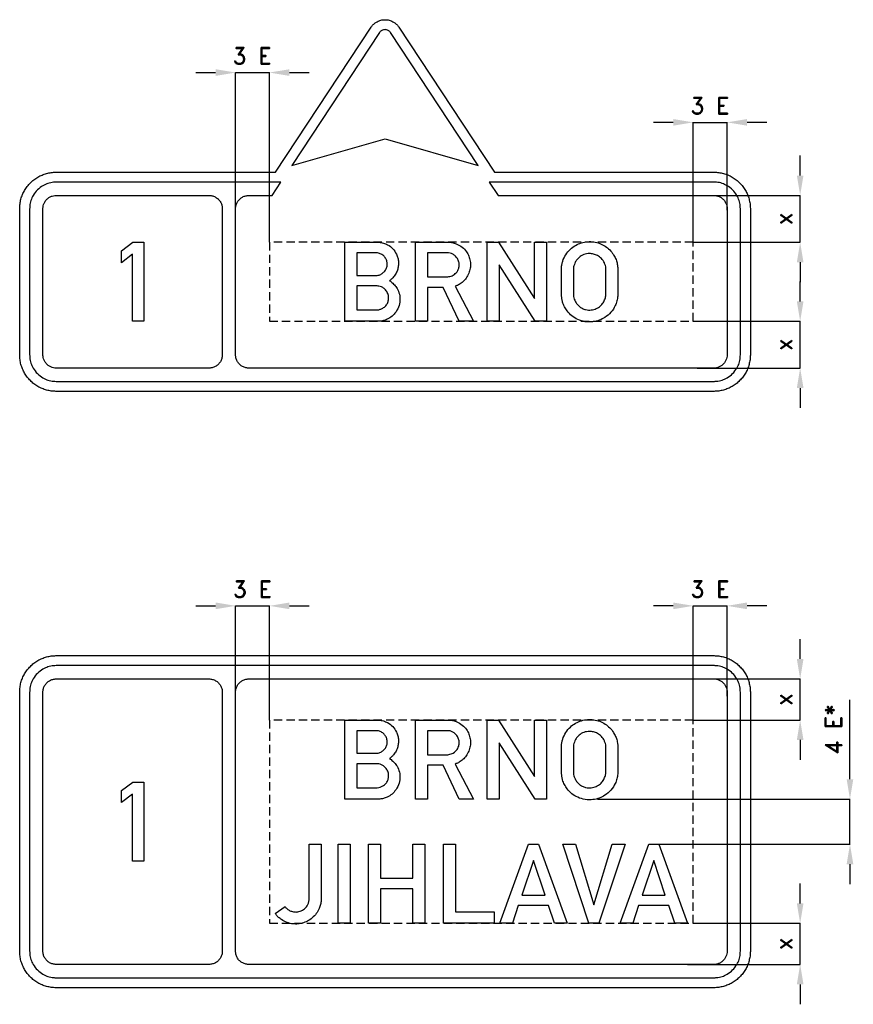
# Model space of a CAD drawing. Header units: millimetres. Extents: x 0 to 4466, y -194 to 1478.
# Tile 1 of 2: x 0 to 1255, y -5 to 1478. Entities that reach past the tile are written whole.
import ezdxf

# ---------------------------------------------------------------- set-up
doc = ezdxf.new("R2010")
doc.units = ezdxf.units.MM
doc.header["$LTSCALE"] = 5
doc.linetypes.add('ČÁRKOVANÁX2', pattern=[1.5, 1, -0.5])
doc.layers.add('Kóty', color=2, linetype='Continuous')
doc.layers.add('Značka', color=7, linetype='Continuous')
doc.styles.get("Standard").update_dxf_attribs({"font": 'romand.shx', "height": 37.5})

msp = doc.modelspace()

# ---------------------------------------------------------------- linework, layer by layer
at = {"layer": 'Kóty'}
for p, q in [((265, 1398), (295, 1398)), ((325, 1193.1), (325, 1398.2)), ((376, 1142.6), (376, 1398.2)), ((406, 1398), (436, 1398)), ((984, 1323), (954, 1323)), ((1014, 1142.6), (1014, 1323.2)), ((1014, 1323), (1065, 1323)), ((1065, 1190.8), (1065, 1323.2)), ((1125, 1323), (1095, 1323)), ((1175, 1243), (1175, 1273)), ((1017.5, 1213), (1175.2, 1213)), ((1014.1, 1142.5), (1175.2, 1142.5)), ((1175, 1112.5), (1175, 1082.5)), ((1175, 1053.5), (1175, 1083.5)), ((1014.1, 1023.5), (1175.2, 1023.5)), ((1019.9, 953), (1175.2, 953)), ((1175, 923), (1175, 893)), ((265, 595), (295, 595)), ((325, 465.1), (325, 595.2)), ((376, 423.1), (376, 595.2)), ((406, 595), (436, 595)), ((984, 595), (954, 595)), ((1014, 423.1), (1014, 595.2)), ((1065, 458.9), (1065, 595.2)), ((1125, 595), (1095, 595)), ((1175, 515), (1175, 545)), ((1045.1, 485), (1175.2, 485)), ((1250, 334), (1250, 453.3)), ((1014.1, 423), (1175.2, 423)), ((1175, 393), (1175, 363)), ((869.7, 304), (1250.2, 304)), ((962.1, 236), (1250.2, 236)), ((1250, 206), (1250, 176)), ((1175, 147), (1175, 177)), ((1014.1, 117), (1175.2, 117)), ((1005.2, 55), (1175.2, 55)), ((1175, 25), (1175, -5))]:
    msp.add_line(p, q, dxfattribs=at)
for points in [[(325, 1398), (376, 1398)], [(1175, 1142.5), (1175, 1213)], [(1175, 953), (1175, 1023.5)], [(325, 595), (376, 595)], [(1014, 595), (1065, 595)], [(1175, 423.1), (1175, 485)], [(1250, 236), (1250, 304)], [(1175, 55), (1175, 117)]]:
    msp.add_lwpolyline(points, dxfattribs=at)
for points in [[(295, 1403), (295, 1393), (325, 1398)], [(406, 1403), (406, 1393), (376, 1398)], [(984, 1328), (984, 1318), (1014, 1323)], [(1095, 1328), (1095, 1318), (1065, 1323)], [(1170, 1243), (1180, 1243), (1175, 1213)], [(1170, 1112.5), (1180, 1112.5), (1175, 1142.5)], [(1170, 1053.5), (1180, 1053.5), (1175, 1023.5)], [(1170, 923), (1180, 923), (1175, 953)], [(295, 600), (295, 590), (325, 595)], [(406, 600), (406, 590), (376, 595)], [(984, 600), (984, 590), (1014, 595)], [(1095, 600), (1095, 590), (1065, 595)], [(1170, 515), (1180, 515), (1175, 485)], [(1170, 393), (1180, 393), (1175, 423)], [(1245, 334), (1255, 334), (1250, 304)], [(1245, 206), (1255, 206), (1250, 236)], [(1170, 147), (1180, 147), (1175, 117)], [(1170, 25), (1180, 25), (1175, 55)]]:
    msp.add_solid(points, dxfattribs=at)
at = {"layer": 'Značka', "color": 3}
for points in [[(715, 1248), (1045, 1248), (1045.2, 1248), (1045.4, 1248, -0.032178), (1052.5, 1247.5, -0.035442), (1059.5, 1246.1, -0.036278), (1066.3, 1243.8, -0.034421), (1072.6, 1240.6, -0.033711), (1078.5, 1236.6, -0.034072), (1083.9, 1231.9, -0.034199), (1088.6, 1226.6, -0.034236), (1092.6, 1220.6, -0.03403), (1095.8, 1214.3, -0.033398), (1098, 1207.5, -0.034106), (1099.5, 1200.5, -0.036743), (1100, 1193.4), (1100, 1193.2), (1100, 1193), (1100, 973), (1100, 972.8), (1100, 972.6, -0.032171), (1099.5, 965.5, -0.035429), (1098, 958.5, -0.03628), (1095.8, 951.7, -0.034417), (1092.6, 945.4, -0.03373), (1088.6, 939.4, -0.034083), (1083.9, 934.1, -0.034206), (1078.5, 929.4, -0.034234), (1072.6, 925.4, -0.034038), (1066.3, 922.3, -0.033409), (1059.5, 919.9, -0.034122), (1052.5, 918.5, -0.036743), (1045.4, 918), (1045.2, 918), (1045, 918), (55, 918), (54.8, 918), (54.6, 918, -0.032188), (47.5, 918.5, -0.035446), (40.5, 919.9, -0.036274), (33.7, 922.2, -0.034416), (27.4, 925.4, -0.033727), (21.4, 929.4, -0.034092), (16.1, 934.1, -0.034208), (11.4, 939.4, -0.03423), (7.4, 945.4, -0.034041), (4.3, 951.7, -0.033411), (1.9, 958.5, -0.034128), (0.5, 965.5, -0.036746), (0, 972.6), (0, 972.8), (0, 973), (0, 1193), (0, 1193.2), (0, 1193.4, -0.03218), (0.5, 1200.5, -0.035443), (1.9, 1207.5, -0.036268), (4.2, 1214.3, -0.034421), (7.4, 1220.6, -0.033721), (11.4, 1226.6, -0.034083), (16.1, 1231.9, -0.034213), (21.4, 1236.6, -0.034228), (27.4, 1240.6, -0.034042), (33.7, 1243.7, -0.033412), (40.5, 1246.1, -0.034125), (47.5, 1247.5, -0.036735), (54.6, 1248), (54.8, 1248), (55, 1248), (385, 1248), (385, 1248), (529.1, 1466.4), (529.8, 1467.4), (530.6, 1468.4, -0.052439), (534, 1471.9, -0.052761), (538.2, 1474.6, -0.065666), (543.9, 1476.9, -0.065821), (550, 1477.6, -0.065457), (556.1, 1476.9, -0.063809), (561.8, 1474.6, -0.052739), (566, 1471.9, -0.057731), (569.4, 1468.4), (570.2, 1467.4), (570.9, 1466.4), (715, 1248)], [(550, 1298), (690.4, 1258), (558.3, 1458.1), (558.1, 1458.5), (557.8, 1458.9, 0.052799), (556.4, 1460.3, 0.052771), (554.7, 1461.4, 0.065575), (552.4, 1462.3, 0.065728), (550, 1462.6, 0.065534), (547.6, 1462.3, 0.063903), (545.3, 1461.4, 0.052829), (543.6, 1460.3, 0.057904), (542.2, 1458.9), (541.9, 1458.5), (541.7, 1458.1), (409.6, 1258), (550, 1298)], [(325, 973), (325, 1193), (325, 1193.3), (325, 1193.5, -0.033758), (325.2, 1196.1, -0.035655), (325.8, 1198.7, -0.036087), (326.7, 1201.1, -0.034687), (327.9, 1203.5, -0.034139), (329.4, 1205.6, -0.034434), (331.2, 1207.5, -0.034551), (333.2, 1209.2, -0.034518), (335.5, 1210.6, -0.034389), (337.8, 1211.7, -0.03417), (340.3, 1212.4, -0.02818), (342.4, 1212.8, -0.029338), (344.5, 1213), (344.8, 1213), (345, 1213), (351, 1213), (379.9, 1213), (393.1, 1233), (55, 1233), (52.9, 1232.9), (50.8, 1232.8, 0.055738), (42.6, 1231.1, 0.056128), (35, 1227.6, 0.069646), (26.7, 1221.3, 0.068387), (20.4, 1213, 0.056471), (16.8, 1205.4, 0.061158), (15.2, 1197.2, 0.012199), (15.1, 1195.1, 0.004069), (15, 1193), (15, 973, 0.003582), (15.1, 970.9, 0.010737), (15.2, 968.8, 0.055762), (16.9, 960.6, 0.05617), (20.4, 953, 0.069688), (26.7, 944.7, 0.068347), (35, 938.4, 0.056431), (42.6, 934.8, 0.061184), (50.8, 933.2), (52.9, 933.1), (55, 933), (1045, 933, 0.003593), (1047.1, 933.1, 0.010767), (1049.2, 933.2, 0.055763), (1057.4, 934.9, 0.05619), (1065, 938.4, 0.069707), (1073.3, 944.7, 0.068354), (1079.6, 953, 0.056412), (1083.2, 960.6, 0.061072), (1084.8, 968.8), (1084.9, 970.9), (1085, 973), (1085, 1193), (1084.9, 1195.1, 0.010686), (1084.8, 1197.2, 0.055671), (1083.1, 1205.4, 0.056196), (1079.6, 1213, 0.069716), (1073.3, 1221.3, 0.068332), (1065, 1227.6, 0.056419), (1057.4, 1231.2, 0.061152), (1049.2, 1232.8, 0.012254), (1047.1, 1232.9, 0.004085), (1045, 1233), (706.9, 1233), (720.1, 1213), (1045, 1213, -0.003568), (1046, 1213, -0.010681), (1047.1, 1212.9, -0.055612), (1051.2, 1212.1, -0.056257), (1055, 1210.3, -0.069792), (1059.2, 1207.2, -0.0682), (1062.3, 1203, -0.056331), (1064.1, 1199.2, -0.061179), (1064.9, 1195.1), (1065, 1194), (1065, 1193), (1065, 973), (1065, 972), (1064.9, 970.9, -0.055731), (1064, 966.8, -0.056093), (1062.3, 963, -0.069549), (1059.2, 958.8, -0.068437), (1055, 955.7, -0.056492), (1051.2, 953.9, -0.06103), (1047.1, 953.1, -0.012144), (1046, 953, -0.004088), (1045, 953), (345, 953), (344.7, 953), (344.5, 953, -0.033859), (341.9, 953.2, -0.035517), (339.3, 953.8, -0.035896), (336.9, 954.7, -0.034736), (334.5, 955.9, -0.034266), (332.4, 957.4, -0.034431), (330.5, 959.2, -0.034547), (328.8, 961.2, -0.034581), (327.4, 963.5, -0.034353), (326.3, 965.8, -0.033754), (325.6, 968.3, -0.028215), (325.2, 970.4, -0.030659), (325, 972.5), (325, 972.8), (325, 973)], [(489.5, 1023.5), (489.5, 1142.5), (538.4, 1142.5), (539.6, 1142.5), (540.8, 1142.4, -0.053522), (547.6, 1141.2, -0.058869), (553.9, 1138.6, -0.0841), (561.7, 1132.7, -0.083995), (567.1, 1124.5, -0.052903), (569.3, 1118.8, -0.048086), (570.2, 1112.8, -0.047689), (570, 1106.6, -0.051704), (568.7, 1100.6, -0.057822), (565.9, 1094.4, -0.056924), (561.8, 1089, -0.018975), (560.2, 1087.5, -0.01917), (558.6, 1086), (557.7, 1085.3), (556.8, 1084.6), (558, 1083.8), (559.2, 1082.9, -0.045536), (564.1, 1078.3, -0.053992), (568.1, 1072.9, -0.077429), (571.6, 1064.3, -0.076333), (572.4, 1055.1, -0.084942), (570.3, 1044.8, -0.082717), (564.9, 1035.7, -0.067284), (558.9, 1029.8, -0.067548), (551.5, 1025.8, -0.045459), (546.3, 1024.1, -0.048761), (540.9, 1023.5), (539.9, 1023.5), (538.9, 1023.5), (489.5, 1023.5)], [(595.7, 1023.5), (595.7, 1142.5), (645.8, 1142.5), (646.5, 1142.5), (647.2, 1142.5, -0.052874), (652.8, 1141.7, -0.045269), (658.2, 1139.7, -0.068753), (666.2, 1135, -0.07411), (672.5, 1128.2, -0.062854), (676.2, 1121.5, -0.059657), (678.2, 1114, -0.055138), (678.6, 1106.8, -0.055185), (677.4, 1099.7, -0.062305), (674.4, 1092.1, -0.063041), (669.6, 1085.4, -0.052742), (664.6, 1080.9, -0.055205), (658.9, 1077.6, -0.011422), (657.3, 1076.9), (655.6, 1076.3), (683, 1023.5), (661.6, 1023.5), (637.3, 1074.5), (613.8, 1074.5), (613.8, 1023.5), (595.7, 1023.5)], [(815.5, 1102.1), (815.5, 1103.1, -0.004525), (815.6, 1104, -0.030686), (816.3, 1109, -0.031065), (817.5, 1113.9, -0.066297), (822.1, 1123.7, -0.068472), (829.1, 1132, -0.061854), (836.9, 1137.8, -0.059931), (845.8, 1141.5, -0.057342), (854.9, 1143.3, -0.057584), (864.3, 1142.9, -0.056914), (873.2, 1140.7, -0.057499), (881.4, 1136.5, -0.055379), (888.3, 1130.9, -0.053459), (893.8, 1123.9, -0.043032), (897.1, 1117.9, -0.048855), (899.3, 1111.4, -0.022739), (900, 1107.9, -0.012965), (900.4, 1104.3), (900.4, 1103.8), (900.5, 1103.2), (900.5, 1063.3), (900.4, 1062.4), (900.3, 1061.5, -0.035784), (899, 1054.1, -0.047835), (896.5, 1047, -0.07879), (890.2, 1037.1, -0.073095), (881.1, 1029.4, -0.060116), (872.5, 1025, -0.059847), (863.1, 1022.8, -0.071109), (851.4, 1022.9, -0.074188), (840.2, 1026.3, -0.066043), (831.4, 1031.6, -0.061699), (824.2, 1039, -0.047079), (820.1, 1045.4, -0.053865), (817.3, 1052.4, -0.030208), (816.3, 1057, -0.017685), (815.7, 1061.8), (815.6, 1062.9), (815.5, 1063.9), (815.5, 1102.1)], [(507.6, 1126.5), (507.6, 1092.6), (536.2, 1092.6), (537.3, 1092.6), (538.4, 1092.6, 0.091636), (543.5, 1094.1, 0.08074), (547.9, 1097.2, 0.081301), (551.2, 1101.4, 0.086101), (553, 1106.4, 0.087483), (553.2, 1111.9, 0.085838), (551.5, 1117.1, 0.08193), (548.5, 1121.4, 0.078649), (544.2, 1124.6, 0.046711), (541.6, 1125.8, 0.054004), (538.8, 1126.4), (538.2, 1126.5), (537.6, 1126.5), (507.6, 1126.5)], [(613.8, 1126.5), (613.8, 1090.4), (643, 1090.4), (643.7, 1090.4), (644.5, 1090.5, 0.040785), (647.8, 1091, 0.049412), (651, 1092, 0.110764), (657.2, 1096.6, 0.114763), (660.9, 1103.4, 0.085157), (661.7, 1108.7, 0.080085), (660.8, 1113.9, 0.084071), (658.2, 1119.1, 0.081241), (653.9, 1123.2, 0.067097), (650, 1125.5, 0.082116), (645.6, 1126.4), (645.1, 1126.4), (644.6, 1126.5), (613.8, 1126.5)], [(833.6, 1102), (833.6, 1063.9), (833.7, 1063.2), (833.7, 1062.5, 0.037616), (834.4, 1058.7, 0.041676), (835.6, 1055.1, 0.062903), (838.4, 1050.2, 0.060173), (842.3, 1046.1, 0.059427), (846.9, 1043, 0.064329), (852, 1041.1, 0.050505), (856.3, 1040.4, 0.044565), (860.6, 1040.6, 0.073922), (867.9, 1042.5, 0.085005), (874.3, 1046.6, 0.073628), (878.5, 1051.5, 0.063589), (881.2, 1057.4, 0.033193), (882.1, 1060.3, 0.042617), (882.4, 1063.3), (882.5, 1063.7), (882.5, 1064), (882.5, 1101.9), (882.5, 1102.6), (882.5, 1103.3, 0.062598), (881.8, 1107.4, 0.048312), (880.2, 1111.4, 0.076906), (875.8, 1117.8, 0.08378), (869.7, 1122.4, 0.069864), (864, 1124.7, 0.066682), (857.8, 1125.4, 0.088518), (849.4, 1123.9, 0.098123), (842.1, 1119.6, 0.062852), (838.4, 1115.6, 0.051376), (835.8, 1111, 0.039517), (834.4, 1107.2, 0.050738), (833.7, 1103.3), (833.6, 1102.7), (833.6, 1102)], [(507.7, 1076.7), (507.7, 1040.6), (536.3, 1040.6), (537.3, 1040.7), (538.4, 1040.7, 0.058711), (542.7, 1041.5, 0.063112), (546.7, 1043.3, 0.084068), (551.1, 1046.9, 0.085715), (554.1, 1051.8, 0.082254), (555.4, 1057.1, 0.080964), (555, 1062.5, 0.088828), (552.7, 1068.2, 0.08424), (548.6, 1072.8, 0.065585), (544.8, 1075.2, 0.080403), (540.7, 1076.5), (539.5, 1076.6), (538.3, 1076.7), (507.7, 1076.7)], [(171, 20), (55, 20), (54.8, 20), (54.6, 20, -0.03218), (47.5, 20.5, -0.035443), (40.5, 21.9, -0.036267), (33.7, 24.2, -0.034421), (27.4, 27.4, -0.033722), (21.4, 31.4, -0.034085), (16.1, 36.1, -0.034209), (11.4, 41.4, -0.034229), (7.4, 47.4, -0.034045), (4.3, 53.7, -0.033412), (1.9, 60.5, -0.034127), (0.5, 67.5, -0.036745), (0, 74.6), (0, 74.8), (0, 75), (0, 465), (0, 465.2), (0, 465.4, -0.03218), (0.5, 472.5, -0.035443), (1.9, 479.5, -0.036267), (4.2, 486.3, -0.034421), (7.4, 492.6, -0.033719), (11.4, 498.6, -0.034083), (16.1, 503.9, -0.034209), (21.4, 508.6, -0.034228), (27.4, 512.6, -0.034042), (33.7, 515.7, -0.033408), (40.5, 518.1, -0.03412), (47.5, 519.5, -0.036747), (54.6, 520), (54.8, 520), (55, 520), (1045, 520), (1045.2, 520), (1045.4, 520, -0.032182), (1052.5, 519.5, -0.035438), (1059.5, 518.1, -0.03627), (1066.3, 515.8, -0.034424), (1072.6, 512.6, -0.033714), (1078.5, 508.6, -0.034072), (1083.9, 503.9, -0.034202), (1088.6, 498.6, -0.034236), (1092.6, 492.6, -0.034034), (1095.8, 486.3, -0.033397), (1098, 479.5, -0.034107), (1099.5, 472.5, -0.036743), (1100, 465.4), (1100, 465.2), (1100, 465), (1100, 75), (1100, 74.8), (1100, 74.6, -0.032171), (1099.5, 67.5, -0.035429), (1098, 60.5, -0.036266), (1095.8, 53.7, -0.034431), (1092.6, 47.4, -0.033735), (1088.6, 41.4, -0.034079), (1083.9, 36.1, -0.034225), (1078.5, 31.4, -0.034235), (1072.6, 27.4, -0.034041), (1066.3, 24.3, -0.033409), (1059.5, 21.9, -0.034125), (1052.5, 20.5, -0.036744), (1045.4, 20), (1045.2, 20), (1045, 20), (997, 20), (171, 20)], [(393.1, 505), (55, 505), (52.9, 504.9), (50.8, 504.8, 0.055537), (42.6, 503.1, 0.056148), (35, 499.6, 0.069739), (26.7, 493.3, 0.068372), (20.4, 485, 0.056453), (16.8, 477.4, 0.061166), (15.2, 469.2, 0.012203), (15.1, 467.1, 0.004068), (15, 465), (15, 75, 0.003583), (15.1, 72.9, 0.010744), (15.2, 70.8, 0.055768), (16.9, 62.6, 0.056168), (20.4, 55, 0.069685), (26.7, 46.7, 0.06835), (35, 40.4, 0.056433), (42.6, 36.8, 0.061183), (50.8, 35.2, 0.012223), (52.9, 35.1, 0.004075), (55, 35), (1045, 35, 0.003584), (1047.1, 35.1, 0.010742), (1049.2, 35.2, 0.055762), (1057.4, 36.9, 0.056195), (1065, 40.4, 0.069714), (1073.3, 46.7, 0.068345), (1079.6, 55, 0.056412), (1083.2, 62.6, 0.061075), (1084.8, 70.8), (1084.9, 72.9), (1085, 75), (1085, 465), (1084.9, 467.1), (1084.8, 469.2, 0.055649), (1083.1, 477.4, 0.056155), (1079.6, 485, 0.069704), (1073.3, 493.3, 0.068442), (1065, 499.6, 0.056435), (1057.4, 503.1, 0.06091), (1049.2, 504.8, 0.012152), (1047.1, 504.9, 0.004041), (1045, 505), (393.1, 505)], [(325, 75), (325, 465), (325, 465.3), (325, 465.5, -0.033855), (325.2, 468.1, -0.0356), (325.8, 470.7, -0.035965), (326.7, 473.1, -0.034652), (327.9, 475.4, -0.034148), (329.4, 477.6, -0.034435), (331.2, 479.5, -0.03455), (333.2, 481.2, -0.034609), (335.5, 482.6, -0.0344), (337.8, 483.7, -0.03375), (340.3, 484.4, -0.028229), (342.4, 484.8, -0.030643), (344.5, 485), (344.8, 485), (345, 485), (1045, 485), (1046, 485, -0.010652), (1047.1, 484.9, -0.055626), (1051.2, 484.1, -0.056277), (1055, 482.3, -0.069806), (1059.2, 479.2, -0.068223), (1062.3, 475, -0.056339), (1064.1, 471.2, -0.061126), (1064.9, 467.1), (1065, 466), (1065, 465), (1065, 75), (1065, 74), (1064.9, 72.9, -0.05576), (1064, 68.8, -0.056064), (1062.3, 65, -0.069536), (1059.2, 60.8, -0.068408), (1055, 57.7, -0.056527), (1051.2, 55.9, -0.061158), (1047.1, 55.1, -0.012181), (1046, 55, -0.004059), (1045, 55), (345, 55), (344.7, 55), (344.5, 55, -0.033864), (341.9, 55.2, -0.035606), (339.3, 55.8, -0.035966), (336.9, 56.7, -0.034656), (334.6, 57.9, -0.034145), (332.4, 59.4, -0.034423), (330.5, 61.2, -0.034569), (328.8, 63.2, -0.034615), (327.4, 65.5, -0.034374), (326.3, 67.8, -0.033751), (325.6, 70.3, -0.028217), (325.2, 72.4, -0.030629), (325, 74.5), (325, 74.8), (325, 75)], [(489.5, 304), (489.5, 423), (538.4, 423, -0.002323), (539.6, 423, -0.006987), (540.8, 422.9, -0.053513), (547.6, 421.7, -0.05886), (553.9, 419.1, -0.084106), (561.7, 413.1, -0.083995), (567.1, 405, -0.052897), (569.3, 399.3, -0.048085), (570.2, 393.2, -0.047689), (570, 387.1, -0.051703), (568.7, 381.1, -0.057817), (565.9, 374.9, -0.056926), (561.8, 369.5, -0.018985), (560.2, 368, -0.019181), (558.6, 366.5), (557.7, 365.8), (556.8, 365.1), (558, 364.2), (559.2, 363.4, -0.045546), (564.1, 358.8, -0.053992), (568.1, 353.4, -0.077429), (571.6, 344.8, -0.076333), (572.4, 335.6, -0.084942), (570.3, 325.3, -0.082712), (564.9, 316.2, -0.067284), (558.9, 310.3, -0.067548), (551.5, 306.3, -0.045465), (546.3, 304.6, -0.048766), (540.9, 304, -0.007109), (539.9, 304, -0.002371), (538.9, 304), (489.5, 304)], [(595.7, 304), (595.7, 423), (645.8, 423), (646.5, 423, -0.005436), (647.2, 423, -0.052874), (652.8, 422.2, -0.045254), (658.2, 420.2, -0.068753), (666.2, 415.5, -0.074107), (672.5, 408.7, -0.062852), (676.2, 402, -0.059659), (678.2, 394.5, -0.055139), (678.6, 387.3, -0.055183), (677.4, 380.2, -0.0623), (674.4, 372.6, -0.063037), (669.6, 365.9, -0.052749), (664.6, 361.4, -0.055197), (658.9, 358.1, -0.011438), (657.3, 357.4), (655.6, 356.8), (683, 304), (661.6, 304), (637.3, 355), (613.8, 355), (613.8, 304), (595.7, 304)], [(815.5, 382.6), (815.5, 383.6), (815.6, 384.5, -0.030684), (816.3, 389.5, -0.031067), (817.5, 394.4, -0.066298), (822.1, 404.2, -0.068476), (829.1, 412.5, -0.061857), (836.9, 418.3, -0.059931), (845.8, 422, -0.057345), (854.9, 423.8, -0.057578), (864.3, 423.4, -0.056911), (873.2, 421.2, -0.057499), (881.4, 417, -0.055376), (888.3, 411.4, -0.053459), (893.8, 404.4, -0.043034), (897.1, 398.4, -0.048857), (899.3, 391.9, -0.022736), (900, 388.4), (900.4, 384.8), (900.4, 384.3), (900.5, 383.7), (900.5, 343.8), (900.4, 342.9), (900.3, 342, -0.035784), (899, 334.6, -0.047836), (896.5, 327.5, -0.078787), (890.2, 317.6, -0.073097), (881.1, 309.9, -0.060113), (872.5, 305.5, -0.059844), (863.1, 303.3, -0.071112), (851.4, 303.4, -0.074186), (840.2, 306.8, -0.066043), (831.4, 312.1, -0.061697), (824.2, 319.5, -0.047079), (820.1, 325.9, -0.053869), (817.3, 332.9, -0.03021), (816.3, 337.5, -0.017686), (815.7, 342.3), (815.6, 343.4), (815.5, 344.4), (815.5, 382.6)], [(507.6, 407), (507.6, 373.1), (536.2, 373.1, 0.005332), (537.3, 373.1, 0.016063), (538.4, 373.1, 0.091631), (543.5, 374.6, 0.080735), (547.9, 377.7, 0.0813), (551.2, 381.9, 0.086099), (553, 386.9, 0.087482), (553.2, 392.4, 0.085837), (551.5, 397.6, 0.081934), (548.5, 401.9, 0.078644), (544.2, 405.1, 0.04672), (541.6, 406.3, 0.054015), (538.8, 406.9, 0.009165), (538.2, 407), (537.6, 407), (507.6, 407)], [(613.8, 407), (613.8, 370.9), (643, 370.9, 0.001977), (643.7, 370.9, 0.005972), (644.5, 370.9, 0.040785), (647.8, 371.5, 0.049412), (651, 372.5, 0.110771), (657.2, 377.1, 0.114761), (660.9, 383.9, 0.085156), (661.7, 389.2, 0.080083), (660.8, 394.4, 0.084075), (658.2, 399.6, 0.081234), (653.9, 403.7, 0.067115), (650, 406, 0.082136), (645.6, 406.9, 0.008034), (645.1, 406.9), (644.6, 407), (613.8, 407)], [(833.6, 382.5), (833.6, 344.4), (833.7, 343.7), (833.7, 343, 0.037615), (834.4, 339.2, 0.041676), (835.6, 335.6, 0.062908), (838.4, 330.7, 0.060173), (842.3, 326.6, 0.059418), (846.9, 323.5, 0.064319), (852, 321.6, 0.050519), (856.3, 320.9, 0.044572), (860.6, 321.1, 0.073914), (867.9, 323, 0.085002), (874.3, 327.1, 0.073621), (878.5, 332, 0.063593), (881.2, 337.9, 0.03319), (882.1, 340.8, 0.042617), (882.4, 343.8), (882.5, 344.2), (882.5, 344.5), (882.5, 382.4), (882.5, 383.1), (882.5, 383.8, 0.062601), (881.8, 387.9, 0.048315), (880.2, 391.9, 0.076903), (875.8, 398.3, 0.083774), (869.7, 402.9, 0.069869), (864, 405.2, 0.066672), (857.8, 405.9, 0.088521), (849.4, 404.4, 0.098126), (842.1, 400.1, 0.062847), (838.4, 396.1, 0.051384), (835.8, 391.5, 0.039514), (834.4, 387.7, 0.050735), (833.7, 383.8), (833.6, 383.2), (833.6, 382.5)], [(507.7, 357.2), (507.7, 321.1), (536.3, 321.1, 0.003621), (537.3, 321.2, 0.010881), (538.4, 321.2, 0.058718), (542.7, 322, 0.063112), (546.7, 323.8, 0.084073), (551.1, 327.4, 0.085708), (554.1, 332.3, 0.082255), (555.4, 337.6, 0.080964), (555, 343, 0.088828), (552.7, 348.7, 0.084233), (548.6, 353.3, 0.065597), (544.8, 355.7, 0.08041), (540.7, 357, 0.018381), (539.5, 357.1, 0.006083), (538.3, 357.2), (507.7, 357.2)], [(399.5, 142.2), (400.1, 141.3), (400.8, 140.5, 0.076364), (404.7, 137.2, 0.066423), (409.3, 135, 0.070633), (414.7, 134, 0.073886), (420.2, 134.5, 0.100338), (427.3, 137.6, 0.102657), (432.7, 143.3, 0.066786), (434.9, 147.5, 0.068738), (435.8, 152.1), (435.8, 152.9), (435.8, 153.7), (435.8, 236), (454, 236), (454, 152.8), (453.9, 152), (453.9, 151.2, -0.044773), (452.9, 145.2, -0.041536), (450.9, 139.4, -0.059805), (446.5, 131.5, -0.063629), (440.3, 125, -0.061051), (433.1, 120.2, -0.05764), (425.1, 117.2, -0.045919), (418.4, 116, -0.048749), (411.6, 116.1, -0.065626), (402.5, 118.2, -0.060454), (394.2, 122.6, -0.038909), (389.8, 125.9, -0.047625), (386.1, 129.9), (385.5, 130.8), (384.8, 131.6), (399.5, 142.2)]]:
    msp.add_lwpolyline(points, format="xyb", dxfattribs=at)
at = {"layer": 'Značka', "color": 1}
for points in [[(285, 953), (55, 953), (54, 953), (52.9, 953.1, -0.055657), (48.8, 954, -0.056143), (45, 955.7, -0.069689), (40.8, 958.8, -0.068346), (37.7, 963, -0.056436), (35.9, 966.8, -0.061199), (35.1, 970.9, -0.012223), (35, 972), (35, 973), (35, 1193, -0.003589), (35, 1194, -0.010754), (35.1, 1195.1, -0.055784), (35.9, 1199.2, -0.056163), (37.7, 1203, -0.069671), (40.8, 1207.2, -0.068389), (45, 1210.3, -0.056438), (48.8, 1212.1, -0.061045), (52.9, 1212.9), (54, 1213), (55, 1213), (285, 1213), (285.3, 1213), (285.5, 1213, -0.034472), (288.1, 1212.8, -0.035536), (290.7, 1212.2, -0.03572), (293.1, 1211.3, -0.034777), (295.4, 1210.1, -0.034289), (297.6, 1208.5, -0.034417), (299.5, 1206.8, -0.03447), (301.2, 1204.8, -0.034506), (302.6, 1202.5, -0.03442), (303.7, 1200.2, -0.034147), (304.4, 1197.7, -0.028145), (304.8, 1195.6, -0.029363), (305, 1193.5), (305, 1193.2), (305, 1193), (305, 973), (305, 972.7), (305, 972.5, -0.034453), (304.8, 969.9, -0.035509), (304.2, 967.3, -0.03572), (303.3, 964.9, -0.034748), (302.1, 962.5, -0.034308), (300.5, 960.4, -0.034417), (298.8, 958.5, -0.034477), (296.8, 956.8, -0.034542), (294.5, 955.4, -0.034402), (292.2, 954.3, -0.033859), (289.7, 953.6, -0.028267), (287.6, 953.2, -0.030565), (285.5, 953), (285.2, 953), (285, 953)], [(55, 55), (54.9, 55), (54.8, 55, -0.032179), (52.3, 55.2, -0.035443), (49.7, 55.7, -0.036265), (47.3, 56.5, -0.034421), (45, 57.7, -0.033719), (42.8, 59.1, -0.034086), (40.9, 60.9, -0.034208), (39.1, 62.8, -0.034229), (37.7, 65, -0.034044), (36.5, 67.3, -0.033412), (35.7, 69.7, -0.034128), (35.2, 72.3, -0.036744), (35, 74.8), (35, 74.9), (35, 75), (35, 465), (35, 465.1), (35, 465.2, -0.032179), (35.2, 467.7, -0.035444), (35.7, 470.3, -0.036265), (36.5, 472.7, -0.034417), (37.7, 475, -0.033718), (39.1, 477.2, -0.03408), (40.9, 479.1, -0.034213), (42.8, 480.9, -0.034222), (45, 482.3, -0.034048), (47.3, 483.5, -0.033405), (49.7, 484.3, -0.034129), (52.3, 484.8, -0.036741), (54.8, 485), (54.9, 485), (55, 485), (285, 485), (285.1, 485), (285.2, 485, -0.032179), (287.7, 484.8, -0.035443), (290.3, 484.3, -0.036259), (292.7, 483.5, -0.034409), (295, 482.3, -0.033719), (297.2, 480.9, -0.034073), (299.1, 479.1, -0.034214), (300.9, 477.2, -0.034226), (302.3, 475, -0.03405), (303.5, 472.7, -0.033407), (304.3, 470.3, -0.034128), (304.8, 467.7, -0.036741), (305, 465.2), (305, 465.1), (305, 465), (305, 75), (305, 74.9), (305, 74.8, -0.032179), (304.8, 72.3, -0.035442), (304.3, 69.7, -0.036259), (303.5, 67.3, -0.034414), (302.3, 65, -0.03372), (300.9, 62.8, -0.034079), (299.1, 60.9, -0.03421), (297.2, 59.1, -0.034232), (295, 57.7, -0.034046), (292.7, 56.5, -0.033413), (290.3, 55.7, -0.034126), (287.7, 55.2, -0.036744), (285.2, 55), (285.1, 55), (285, 55), (55, 55)]]:
    msp.add_lwpolyline(points, format="xyb", dxfattribs=at)
for points in [[(170, 1023.5), (170, 1124.4), (153.1, 1111.7), (153.1, 1129.8), (170.1, 1142.5), (186.9, 1142.5), (186.9, 1023.5), (170, 1023.5)], [(170, 210.5), (170, 311.4), (153.1, 298.7), (153.1, 316.8), (170.1, 329.5), (186.9, 329.5), (186.9, 210.5), (170, 210.5)]]:
    msp.add_lwpolyline(points, dxfattribs=at)
at = {"layer": 'Značka', "color": 6, "linetype": 'ČÁRKOVANÁX2', "ltscale": 2.5}
for points in [[(376, 1023.5), (1014, 1023.5), (1014, 1142.5), (376, 1142.5)], [(376, 117), (1014, 117), (1014, 423), (376, 423)]]:
    msp.add_lwpolyline(points, close=True, dxfattribs=at)
at = {"layer": 'Značka', "color": 3}
for points in [[(703.8, 1023.5), (703.8, 1142.5), (720.9, 1142.5), (774.9, 1057.6), (774.9, 1142.5), (793.2, 1142.5), (793, 1023.5), (776, 1023.5), (721.8, 1108.3), (721.8, 1023.5), (703.8, 1023.5)], [(703.8, 304), (703.8, 423), (720.9, 423), (774.9, 338.1), (774.9, 423), (793.2, 423), (793, 304), (776, 304), (721.8, 388.8), (721.8, 304), (703.8, 304)], [(479.3, 117), (479.3, 236), (497.3, 236), (497.3, 117), (479.3, 117)], [(525.1, 117), (525.1, 236), (543.1, 236), (543.1, 184.9), (592, 184.9), (592, 236), (610.1, 236), (610.1, 117), (592, 117), (592, 169), (543.1, 169), (543.1, 117), (525.1, 117)], [(637.9, 117), (637.9, 236), (656, 236), (656, 134.1), (714.3, 134.1), (714.3, 117), (637.9, 117)], [(722.8, 117), (765.9, 236), (780.9, 236), (824.1, 117), (805, 117), (796.1, 143.6), (750.6, 143.6), (741.8, 117), (722.8, 117)], [(857, 117), (817.6, 236), (837, 236), (864.5, 144.6), (892.1, 236), (911.3, 236), (872, 117), (857, 117)], [(903.9, 117), (947, 236), (962, 236), (1005.2, 117), (986.1, 117), (977.2, 143.6), (931.6, 143.6), (922.9, 117), (903.9, 117)], [(790.9, 159.4), (773.4, 211.7), (756, 159.4), (790.9, 159.4)], [(971.9, 159.4), (954.5, 211.7), (937.1, 159.4), (971.9, 159.4)]]:
    msp.add_lwpolyline(points, dxfattribs=at)

# ---------------------------------------------------------------- texts
at = {"layer": 'Kóty', "char_height": 25, "attachment_point": 5}
for insert in [(349.9, 1423), (1039.2, 1348), (350.5, 620), (1039.4, 620)]:
    msp.add_mtext('\\A1;3 E', dxfattribs=dict(at, insert=insert))
at = {"layer": 'Kóty', "char_height": 25, "attachment_point": 5, "rotation": 90}
for s, insert in [('\\A1;x', (1150, 1177.8)), ('\\A1;x', (1150, 988.3)), ('\\A1;x', (1150, 454)), ('\\A1;4 E*', (1225, 408.6)), ('\\A1;x', (1150, 86))]:
    msp.add_mtext(s, dxfattribs=dict(at, insert=insert))

doc.saveas('drawing.dxf')
